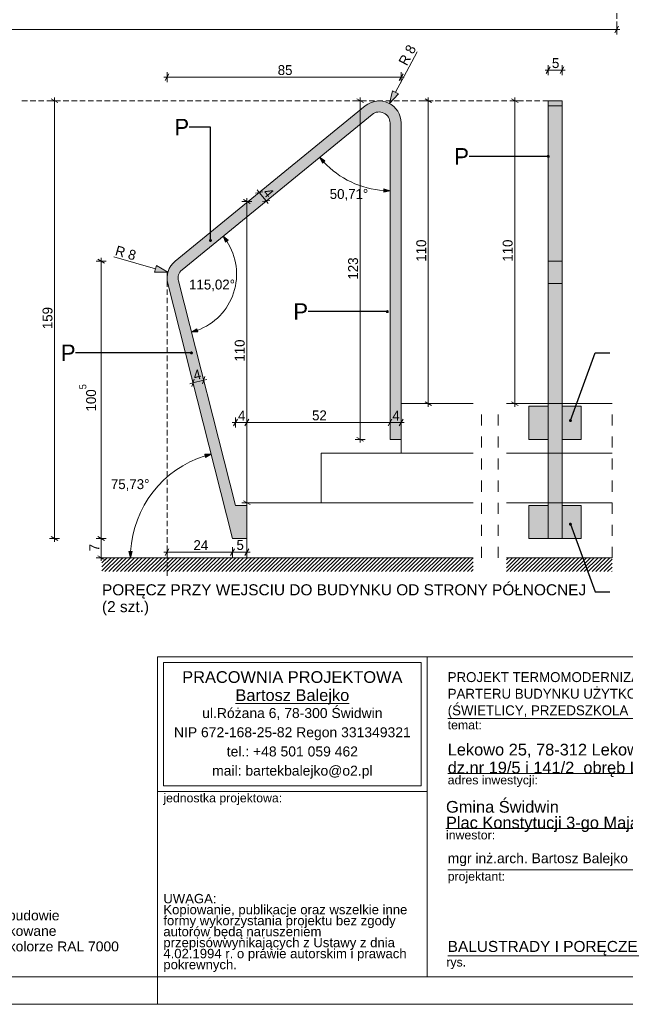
# Model space of a CAD drawing. Extents: x -445637 to -363038, y -16784 to 2261.
# Tile 18 of 29: x -437141 to -434944, y -16784 to -13208. Entities that reach past the tile are written whole.
import ezdxf

# ---------------------------------------------------------------- set-up
doc = ezdxf.new("R2010")
doc.units = 0
doc.header["$MEASUREMENT"] = 0
doc.linetypes.add('Krawędzie ukryte', pattern=[30, 20, -10])
doc.linetypes.add('Przerywana', pattern=[80, 40, -40])
for name, color, linetype, lineweight in [('0_Nr_Pióra__21', 7, 'Continuous', 13), ('0_Nr_Pióra__5', 7, 'Continuous', 13), ('A-Opisy_Nr_Pióra__21', 7, 'Continuous', 13), ('Arch balustrady_Nr_Pióra__5', 7, 'Continuous', 13), ('Arch opisy_Nr_Pióra__1', 7, 'Continuous', 25), ('Arch opisy_Nr_Pióra__21', 7, 'Continuous', 13), ('ARCH TABELA_Nr_Pióra__1', 7, 'Continuous', 25), ('ARCH TABELA_Nr_Pióra__21', 7, 'Continuous', 13), ('ARCH TABELA_Nr_Pióra__7', 7, 'Continuous', 13), ('arch wypelnienia_Nr_Pióra__21', 7, 'Continuous', 13), ('INWENT TEREN_Nr_Pióra__21', 7, 'Continuous', 13), ('INWENT WYMIARY_Nr_Pióra__21', 7, 'Continuous', 13), ('Istniejące schody_Nr_Pióra__21', 7, 'Continuous', 13), ('Istniejące schody_Nr_Pióra__5', 7, 'Continuous', 13)]:
    doc.layers.add(name, color=color, linetype=linetype, lineweight=lineweight)
doc.layers.add('arch wypelnienia_Nr_Pióra__2', color=7, linetype='Continuous', lineweight=13, true_color=0x7f7f7f)
doc.layers.add('INWENT WYMIARY', color=7, linetype='Continuous')
doc.styles.add('GENERATED_STYLE_1', font='txt')
doc.styles.add('GENERATED_STYLE_2', font='txt')
doc.styles.add('GENERATED_STYLE_3', font='txt')
doc.styles.add('GENERATED_STYLE_5', font='arial.ttf')
doc.styles.add('GENERATED_STYLE_6', font='arial.ttf')
doc.styles.add('GENERATED_STYLE_7', font='arial.ttf')
doc.styles.add('GENERATED_STYLE_8', font='arial.ttf')
doc.dimstyles.new('GENERATED_STYLE__1', dxfattribs={"dimtxt": 35.999999, "dimasz": 18.24, "dimexe": 0.18, "dimexo": 0, "dimgap": 0.09, "dimtad": 1, "dimdec": 0, "dimlfac": 0.1, "dimzin": 0, "dimdsep": 46, "dimtxsty": 'GENERATED_STYLE_1', "dimblk": 'ARROWHEAD_2', "dimblk1": 'ARROWHEAD_2', "dimblk2": 'ARROWHEAD_2', "dimcen": 0.09, "dimclrd": 7, "dimclre": 7, "dimclrt": 7, "dimazin": 0, "dimtfac": 1, "dimtdec": 4, "dimtmove": 0, "dimatfit": 3, "dimfxl": 0, "dimtolj": 1, "dimtzin": 0, "dimarcsym": 0})
doc.dimstyles.new('GENERATED_STYLE__3', dxfattribs={"dimtxt": 35.999999, "dimasz": 18.24, "dimexe": 0.18, "dimexo": 0, "dimgap": 0.09, "dimtad": 1, "dimtih": 1, "dimtoh": 1, "dimdec": 0, "dimlfac": 0.1, "dimzin": 0, "dimdsep": 46, "dimtxsty": 'GENERATED_STYLE_1', "dimblk": 'ARROWHEAD_2', "dimblk1": 'ARROWHEAD_2', "dimblk2": 'ARROWHEAD_2', "dimcen": 0.09, "dimclrd": 7, "dimclre": 7, "dimclrt": 7, "dimazin": 0, "dimtfac": 1, "dimtdec": 4, "dimtmove": 0, "dimatfit": 3, "dimfxl": 0, "dimtolj": 1, "dimtzin": 0, "dimarcsym": 0})
doc.dimstyles.new('GENERATED_STYLE__4', dxfattribs={"dimtxt": 35.999999, "dimasz": 45.6, "dimexe": 0.18, "dimexo": 40, "dimgap": 0.09, "dimtad": 1, "dimdec": 0, "dimlfac": 0.1, "dimzin": 0, "dimdsep": 46, "dimtxsty": 'GENERATED_STYLE_1', "dimblk": 'ARROWHEAD_5', "dimblk1": 'ARROWHEAD_5', "dimblk2": 'ARROWHEAD_5', "dimcen": 0.09, "dimclrd": 7, "dimclre": 7, "dimclrt": 7, "dimazin": 0, "dimtfac": 1, "dimtdec": 4, "dimtmove": 0, "dimatfit": 3, "dimfxl": 0, "dimtolj": 1, "dimtzin": 0, "dimarcsym": 0})
doc.dimstyles.new('GENERATED_STYLE__5', dxfattribs={"dimtxt": 35.999999, "dimasz": 22.028986, "dimexe": 0.18, "dimexo": 40, "dimgap": 0.09, "dimtad": 1, "dimtih": 1, "dimtoh": 1, "dimdec": 0, "dimzin": 0, "dimdsep": 46, "dimtxsty": 'GENERATED_STYLE_1', "dimblk": 'ARROWHEAD_5', "dimblk1": 'ARROWHEAD_5', "dimblk2": 'ARROWHEAD_5', "dimcen": 0.09, "dimclrd": 7, "dimclre": 7, "dimclrt": 7, "dimazin": 0, "dimtfac": 1, "dimtdec": 4, "dimtmove": 2, "dimatfit": 3, "dimfxl": 0, "dimtolj": 1, "dimtzin": 0, "dimarcsym": 0})
doc.dimstyles.new('GENERATED_STYLE__6', dxfattribs={"dimtxt": 35.999999, "dimasz": 22.028986, "dimexe": 0.18, "dimexo": 40, "dimgap": 0.09, "dimtad": 1, "dimtih": 1, "dimtoh": 1, "dimdec": 0, "dimzin": 0, "dimdsep": 46, "dimtxsty": 'GENERATED_STYLE_1', "dimblk": 'ARROWHEAD_5', "dimblk1": 'ARROWHEAD_5', "dimblk2": 'ARROWHEAD_5', "dimcen": 0.09, "dimclrd": 7, "dimclre": 7, "dimclrt": 7, "dimazin": 0, "dimtfac": 1, "dimtdec": 4, "dimtmove": 0, "dimatfit": 3, "dimfxl": 0, "dimtolj": 1, "dimtzin": 0, "dimarcsym": 0})
doc.dimstyles.new('GENERATED_STYLE__7', dxfattribs={"dimtxt": 0.18, "dimasz": 21.888, "dimexe": 0.18, "dimexo": 0.0625, "dimgap": 0.09, "dimtad": 0, "dimtih": 1, "dimtoh": 1, "dimdec": 4, "dimzin": 0, "dimdsep": 46, "dimcen": 0.09, "dimadec": 0, "dimazin": 0, "dimtfac": 1, "dimtdec": 4, "dimtmove": 0, "dimatfit": 3, "dimldrblk": 'ARROWHEAD_11', "dimfxl": 0, "dimtolj": 1, "dimtzin": 0, "dimarcsym": 0})
pattern_1 = [(45, (0, 0), (-7.07106781, 7.07106781), [])]

# ---------------------------------------------------------------- blocks, each defined once
blk = doc.blocks.new('*D80')
at = {"layer": 'INWENT WYMIARY_Nr_Pióra__21', "linetype": 'Continuous'}
for p, q in [((-435327, -13502.1), (-435363, -13502.1)), ((-435333, -13509), (-435357, -13495.2)), ((-435345, -13502.1), (-435345, -13490.4)), ((-435345, -14602.1), (-435345, -13502.1)), ((-435327, -14602.1), (-435363, -14602.1)), ((-435357, -14595.2), (-435333, -14609)), ((-435345, -14613.9), (-435345, -14602.1))]:
    blk.add_line(p, q, dxfattribs=at)
at = {"layer": 'INWENT WYMIARY_Nr_Pióra__21', "insert": (-435352.2, -14086.7), "char_height": 36, "attachment_point": 7, "rotation": 90, "style": 'GENERATED_STYLE_1'}
blk.add_mtext('{110}', dxfattribs=at)
blk = doc.blocks.new('ARROWHEAD_2')
at = {"color": 0, "linetype": 'Continuous', "lineweight": 0}
for p, q in [((0, 0), (-1, 0)), ((-0.38, -0.66), (0.38, 0.66))]:
    blk.add_line(p, q, dxfattribs=at)
blk = doc.blocks.new('*D81')
at = {"layer": 'INWENT WYMIARY_Nr_Pióra__21', "linetype": 'Continuous'}
for p, q in [((-435223.3, -13409), (-435223.3, -13373)), ((-435173.3, -13409), (-435173.3, -13373)), ((-435235.1, -13391), (-435223.3, -13391)), ((-435216.4, -13379), (-435230.3, -13403)), ((-435223.3, -13391), (-435173.3, -13391)), ((-435180.3, -13403), (-435166.4, -13379)), ((-435173.3, -13391), (-435161.6, -13391))]:
    blk.add_line(p, q, dxfattribs=at)
at = {"layer": 'INWENT WYMIARY_Nr_Pióra__21', "insert": (-435209.9, -13383.8), "char_height": 36, "attachment_point": 7, "style": 'GENERATED_STYLE_1'}
blk.add_mtext('{5}', dxfattribs=at)
blk = doc.blocks.new('*D82')
at = {"layer": 'INWENT WYMIARY_Nr_Pióra__21', "linetype": 'Continuous'}
for p, q in [((-435640.5, -13502.1), (-435676.5, -13502.1)), ((-435646.5, -13509), (-435670.5, -13495.2)), ((-435658.5, -13502.1), (-435658.5, -13490.4)), ((-435658.5, -14602.1), (-435658.5, -13502.1)), ((-435640.5, -14602.1), (-435676.5, -14602.1)), ((-435670.5, -14595.2), (-435646.5, -14609)), ((-435658.5, -14613.9), (-435658.5, -14602.1))]:
    blk.add_line(p, q, dxfattribs=at)
at = {"layer": 'INWENT WYMIARY_Nr_Pióra__21', "insert": (-435665.7, -14086.7), "char_height": 36, "attachment_point": 7, "rotation": 90, "style": 'GENERATED_STYLE_1'}
blk.add_mtext('{110}', dxfattribs=at)
blk = doc.blocks.new('*D83')
at = {"layer": 'INWENT WYMIARY_Nr_Pióra__21', "linetype": 'Continuous'}
for p, q in [((-435887.9, -13502.1), (-435923.9, -13502.1)), ((-435893.9, -13509), (-435917.9, -13495.2)), ((-435905.9, -13502.1), (-435905.9, -13490.4)), ((-435905.9, -14732.1), (-435905.9, -13502.1)), ((-435887.9, -14732.1), (-435923.9, -14732.1)), ((-435917.9, -14725.2), (-435893.9, -14739)), ((-435905.9, -14743.9), (-435905.9, -14732.1))]:
    blk.add_line(p, q, dxfattribs=at)
at = {"layer": 'INWENT WYMIARY_Nr_Pióra__21', "insert": (-435913.1, -14151.7), "char_height": 36, "attachment_point": 7, "rotation": 90, "style": 'GENERATED_STYLE_1'}
blk.add_mtext('{123}', dxfattribs=at)
blk = doc.blocks.new('*D84')
at = {"layer": 'INWENT WYMIARY_Nr_Pióra__21', "linetype": 'Continuous'}
for p, q in [((-436827.7, -15092.1), (-436863.7, -15092.1)), ((-436857.7, -15085.2), (-436833.7, -15099)), ((-436845.7, -15162.1), (-436845.7, -15092.1)), ((-436827.7, -15162.1), (-436863.7, -15162.1)), ((-436857.7, -15155.2), (-436833.7, -15169)), ((-436845.7, -15173.9), (-436845.7, -15162.1))]:
    blk.add_line(p, q, dxfattribs=at)
at = {"layer": 'INWENT WYMIARY_Nr_Pióra__21', "char_height": 36, "attachment_point": 7, "rotation": 90}
for s, insert, style in [('{100\\A1{\\H0.7x;\\S5^  ;}}', (-436863.9, -14630.7), 'GENERATED_STYLE_2'), ('{7}', (-436852.9, -15138.6), 'GENERATED_STYLE_1')]:
    blk.add_mtext(s, dxfattribs=dict(at, insert=insert, style=style))
blk = doc.blocks.new('*D85')
at = {"layer": 'INWENT WYMIARY_Nr_Pióra__21', "linetype": 'Continuous'}
for p, q in [((-436827.7, -14084.9), (-436863.7, -14084.9)), ((-436833.7, -14091.8), (-436857.7, -14077.9)), ((-436845.7, -14084.9), (-436845.7, -14073.1)), ((-436845.7, -15092.1), (-436845.7, -14084.9)), ((-436827.7, -15092.1), (-436863.7, -15092.1)), ((-436857.7, -15085.2), (-436833.7, -15099))]:
    blk.add_line(p, q, dxfattribs=at)
at = {"layer": 'INWENT WYMIARY_Nr_Pióra__21', "char_height": 36, "attachment_point": 7, "rotation": 90}
for s, insert, style in [('{100\\A1{\\H0.7x;\\S5^  ;}}', (-436863.9, -14630.7), 'GENERATED_STYLE_2'), ('{7}', (-436852.9, -15138.6), 'GENERATED_STYLE_1')]:
    blk.add_mtext(s, dxfattribs=dict(at, insert=insert, style=style))
blk = doc.blocks.new('*D86')
at = {"layer": 'INWENT WYMIARY_Nr_Pióra__21', "linetype": 'Continuous'}
for p, q in [((-436606.7, -15159.5), (-436606.7, -15123.5)), ((-436368.9, -15159.5), (-436368.9, -15123.5)), ((-436618.4, -15141.5), (-436606.7, -15141.5)), ((-436599.8, -15129.5), (-436613.6, -15153.5)), ((-436606.7, -15141.5), (-436368.9, -15141.5)), ((-436362, -15129.5), (-436375.9, -15153.5))]:
    blk.add_line(p, q, dxfattribs=at)
at = {"layer": 'INWENT WYMIARY_Nr_Pióra__21', "char_height": 36, "attachment_point": 7, "style": 'GENERATED_STYLE_1'}
for s, insert in [('{24}', (-436510.8, -15134.3)), ('{5}', (-436354.7, -15134.3))]:
    blk.add_mtext(s, dxfattribs=dict(at, insert=insert))
blk = doc.blocks.new('*D87')
at = {"layer": 'INWENT WYMIARY_Nr_Pióra__21', "linetype": 'Continuous'}
for p, q in [((-436368.9, -15159.5), (-436368.9, -15123.5)), ((-436317.3, -15159.5), (-436317.3, -15123.5)), ((-436362, -15129.5), (-436375.9, -15153.5)), ((-436368.9, -15141.5), (-436317.3, -15141.5)), ((-436324.3, -15153.5), (-436310.4, -15129.5)), ((-436317.3, -15141.5), (-436305.6, -15141.5))]:
    blk.add_line(p, q, dxfattribs=at)
at = {"layer": 'INWENT WYMIARY_Nr_Pióra__21', "char_height": 36, "attachment_point": 7, "style": 'GENERATED_STYLE_1'}
for s, insert in [('{24}', (-436510.8, -15134.3)), ('{5}', (-436354.7, -15134.3))]:
    blk.add_mtext(s, dxfattribs=dict(at, insert=insert))
blk = doc.blocks.new('*D88')
at = {"layer": 'INWENT WYMIARY_Nr_Pióra__21', "linetype": 'Continuous'}
for p, q in [((-436351.2, -14658.8), (-436365.1, -14682.8)), ((-436358.2, -14688.8), (-436358.2, -14652.8)), ((-436310.4, -14658.8), (-436324.3, -14682.8)), ((-436317.3, -14688.8), (-436317.3, -14652.8)), ((-436369.9, -14670.8), (-436358.2, -14670.8)), ((-436358.2, -14670.8), (-436317.3, -14670.8))]:
    blk.add_line(p, q, dxfattribs=at)
at = {"layer": 'INWENT WYMIARY_Nr_Pióra__21', "char_height": 36, "attachment_point": 7, "style": 'GENERATED_STYLE_1'}
for s, insert in [('{4}', (-436349.3, -14663.6)), ('{52}', (-436080.4, -14663.6)), ('{4}', (-435788.9, -14663.6))]:
    blk.add_mtext(s, dxfattribs=dict(at, insert=insert))
blk = doc.blocks.new('*D89')
at = {"layer": 'INWENT WYMIARY_Nr_Pióra__21', "linetype": 'Continuous'}
for p, q in [((-436310.4, -14658.8), (-436324.3, -14682.8)), ((-436317.3, -14688.8), (-436317.3, -14652.8)), ((-435790.4, -14658.8), (-435804.3, -14682.8)), ((-435797.3, -14688.8), (-435797.3, -14652.8)), ((-436317.3, -14670.8), (-435797.3, -14670.8))]:
    blk.add_line(p, q, dxfattribs=at)
at = {"layer": 'INWENT WYMIARY_Nr_Pióra__21', "char_height": 36, "attachment_point": 7, "style": 'GENERATED_STYLE_1'}
for s, insert in [('{4}', (-436349.3, -14663.6)), ('{52}', (-436080.4, -14663.6)), ('{4}', (-435788.9, -14663.6))]:
    blk.add_mtext(s, dxfattribs=dict(at, insert=insert))
blk = doc.blocks.new('*D90')
at = {"layer": 'INWENT WYMIARY_Nr_Pióra__21', "linetype": 'Continuous'}
for p, q in [((-435790.4, -14658.8), (-435804.3, -14682.8)), ((-435797.3, -14688.8), (-435797.3, -14652.8)), ((-435764.3, -14682.8), (-435750.4, -14658.8)), ((-435757.3, -14688.8), (-435757.3, -14652.8)), ((-435797.3, -14670.8), (-435757.3, -14670.8)), ((-435757.3, -14670.8), (-435745.6, -14670.8))]:
    blk.add_line(p, q, dxfattribs=at)
at = {"layer": 'INWENT WYMIARY_Nr_Pióra__21', "char_height": 36, "attachment_point": 7, "style": 'GENERATED_STYLE_1'}
for s, insert in [('{4}', (-436349.3, -14663.6)), ('{52}', (-436080.4, -14663.6)), ('{4}', (-435788.9, -14663.6))]:
    blk.add_mtext(s, dxfattribs=dict(at, insert=insert))
blk = doc.blocks.new('*D91')
at = {"layer": 'INWENT WYMIARY_Nr_Pióra__21', "linetype": 'Continuous'}
for p, q in [((-436517, -14509.7), (-436508.2, -14544.6)), ((-436508.8, -14513.8), (-436516.3, -14540.4)), ((-436473.8, -14517.3), (-436512.6, -14527.1)), ((-436478.3, -14499.8), (-436469.4, -14534.7)), ((-436477.6, -14530.6), (-436470.1, -14503.9)), ((-436462.5, -14514.4), (-436473.8, -14517.3)), ((-436512.6, -14527.1), (-436524, -14530))]:
    blk.add_line(p, q, dxfattribs=at)
at = {"layer": 'INWENT WYMIARY_Nr_Pióra__21', "insert": (-436506.1, -14518), "char_height": 36, "attachment_point": 7, "rotation": 14.266, "style": 'GENERATED_STYLE_1'}
blk.add_mtext('{4}', dxfattribs=at)
blk = doc.blocks.new('*D92')
at = {"layer": 'INWENT WYMIARY_Nr_Pióra__21', "linetype": 'Continuous'}
for p, q in [((-436286.1, -13846.6), (-436258.3, -13823.8)), ((-436258.5, -13832.9), (-436285.9, -13837.4)), ((-436279.6, -13826.1), (-436272.2, -13835.2)), ((-436272.2, -13835.2), (-436246.9, -13866.1)), ((-436260.8, -13877.5), (-436232.9, -13854.7)), ((-436260.5, -13868.4), (-436233.2, -13863.9)), ((-436246.9, -13866.1), (-436239.4, -13875.2))]:
    blk.add_line(p, q, dxfattribs=at)
at = {"layer": 'INWENT WYMIARY_Nr_Pióra__21', "insert": (-436261.2, -13837.2), "char_height": 36, "attachment_point": 7, "rotation": 309.2872, "style": 'GENERATED_STYLE_1'}
blk.add_mtext('{4}', dxfattribs=at)
blk = doc.blocks.new('*D93')
at = {"layer": 'INWENT WYMIARY_Nr_Pióra__21', "linetype": 'Continuous'}
for p, q in [((-436599.8, -13404.4), (-436613.6, -13428.4)), ((-436606.7, -13434.4), (-436606.7, -13398.4)), ((-435764.3, -13428.4), (-435750.4, -13404.4)), ((-435757.3, -13434.4), (-435757.3, -13398.4)), ((-436618.4, -13416.4), (-436606.7, -13416.4)), ((-436606.7, -13416.4), (-435757.3, -13416.4)), ((-435757.3, -13416.4), (-435745.6, -13416.4))]:
    blk.add_line(p, q, dxfattribs=at)
at = {"layer": 'INWENT WYMIARY_Nr_Pióra__21', "insert": (-436205.1, -13409.2), "char_height": 36, "attachment_point": 7, "style": 'GENERATED_STYLE_1'}
blk.add_mtext('{85}', dxfattribs=at)
blk = doc.blocks.new('*D94')
at = {"layer": 'INWENT WYMIARY_Nr_Pióra__21', "linetype": 'Continuous'}
for p, q in [((-436996.9, -13502.1), (-437032.9, -13502.1)), ((-437002.9, -13509), (-437026.9, -13495.2)), ((-437014.9, -13502.1), (-437014.9, -13490.4)), ((-437014.9, -15092.1), (-437014.9, -13502.1)), ((-436996.9, -15092.1), (-437032.9, -15092.1)), ((-437026.9, -15085.2), (-437002.9, -15099)), ((-437014.9, -15103.9), (-437014.9, -15092.1))]:
    blk.add_line(p, q, dxfattribs=at)
at = {"layer": 'INWENT WYMIARY_Nr_Pióra__21', "insert": (-437022.1, -14331.7), "char_height": 36, "attachment_point": 7, "rotation": 90, "style": 'GENERATED_STYLE_1'}
blk.add_mtext('{159}', dxfattribs=at)
blk = doc.blocks.new('*D95')
at = {"layer": 'INWENT WYMIARY_Nr_Pióra__21', "linetype": 'Continuous'}
for p, q in [((-440148, -13231.7), (-440161.9, -13255.7)), ((-440154.9, -13261.7), (-440154.9, -13225.7)), ((-434981.9, -13255.7), (-434968, -13231.7)), ((-434974.9, -13261.7), (-434974.9, -13225.7)), ((-440166.7, -13243.7), (-440154.9, -13243.7)), ((-440154.9, -13243.7), (-434974.9, -13243.7)), ((-434974.9, -13243.7), (-434963.2, -13243.7))]:
    blk.add_line(p, q, dxfattribs=at)
at = {"layer": 'INWENT WYMIARY_Nr_Pióra__21', "insert": (-437599.5, -13236.5), "char_height": 36, "attachment_point": 7, "style": 'GENERATED_STYLE_1'}
blk.add_mtext('{518}', dxfattribs=at)
blk = doc.blocks.new('*D117')
at = {"layer": 'INWENT WYMIARY_Nr_Pióra__21', "linetype": 'Continuous'}
for p, q in [((-436299.3, -13868.1), (-436335.3, -13868.1)), ((-436305.3, -13875), (-436329.3, -13861.2)), ((-436317.3, -13868.1), (-436317.3, -13856.4)), ((-436317.3, -14962.1), (-436317.3, -13868.1)), ((-436299.3, -14962.1), (-436335.3, -14962.1)), ((-436329.3, -14955.2), (-436305.3, -14969)), ((-436317.3, -14973.9), (-436317.3, -14962.1))]:
    blk.add_line(p, q, dxfattribs=at)
at = {"layer": 'INWENT WYMIARY_Nr_Pióra__21', "insert": (-436324.5, -14449.7), "char_height": 36, "attachment_point": 7, "rotation": 90, "style": 'GENERATED_STYLE_1'}
blk.add_mtext('{110}', dxfattribs=at)
blk = doc.blocks.new('*D195')
at = {"layer": '0_Nr_Pióra__21', "linetype": 'Continuous'}
blk.add_hatch(color=256, dxfattribs=at).paths.add_polyline_path([(-436603.7, -14125), (-436651.7, -14124.3), (-436644.9, -14100.4)], flags=0)
for p, q in [((-436720.2, -14092), (-436799.7, -14069.4)), ((-436648.3, -14112.3), (-436720.2, -14092)), ((-436651.7, -14124.3), (-436644.9, -14100.4)), ((-436603.7, -14125), (-436651.7, -14124.3)), ((-436603.7, -14125), (-436644.9, -14100.4))]:
    blk.add_line(p, q, dxfattribs=at)
at = {"layer": '0_Nr_Pióra__21', "insert": (-436797.8, -14062.5), "char_height": 36, "attachment_point": 7, "rotation": 344.1775, "style": 'GENERATED_STYLE_1'}
blk.add_mtext('{R 8}', dxfattribs=at)
blk = doc.blocks.new('ARROWHEAD_5')
at = {"color": 0, "linetype": 'Continuous', "lineweight": 0}
blk.add_line((0, 0), (-1, 0), dxfattribs=at)
blk.add_solid([(-1, 0.2679), (0, 0), (-1, -0.2679), (-1, 0.2679)], dxfattribs=at)
blk = doc.blocks.new('*D196')
at = {"layer": '0_Nr_Pióra__21', "linetype": 'Continuous'}
blk.add_hatch(color=256, dxfattribs=at).paths.add_polyline_path([(-435799.6, -13512.2), (-435788.8, -13465.5), (-435766.9, -13477.2)], flags=0)
for p, q in [((-435738.2, -13397.2), (-435699.2, -13324.2)), ((-435777.8, -13471.3), (-435738.2, -13397.2)), ((-435799.6, -13512.2), (-435788.8, -13465.5)), ((-435799.6, -13512.2), (-435766.9, -13477.2)), ((-435788.8, -13465.5), (-435766.9, -13477.2))]:
    blk.add_line(p, q, dxfattribs=at)
at = {"layer": '0_Nr_Pióra__21', "insert": (-435736.1, -13377.9), "char_height": 36, "attachment_point": 7, "rotation": 61.8899, "style": 'GENERATED_STYLE_1'}
blk.add_mtext('{R 8}', dxfattribs=at)
blk = doc.blocks.new('*D199')
at = {"layer": '0_Nr_Pióra__5', "linetype": 'Continuous'}
for points in [[(-436446.9, -14785.5), (-436466.8, -14797.4), (-436470.1, -14785.9)], [(-436739.7, -15162.1), (-436745.1, -15139.6), (-436733.1, -15139.9)]]:
    blk.add_hatch(color=256, dxfattribs=at).paths.add_polyline_path(points, flags=0)
for p, q in [((-436446.9, -14785.5), (-436470.1, -14785.9)), ((-436466.8, -14797.4), (-436470.1, -14785.9)), ((-436446.9, -14785.5), (-436466.8, -14797.4)), ((-436739.7, -15162.1), (-436745.1, -15139.6)), ((-436745.1, -15139.6), (-436733.1, -15139.9)), ((-436739.7, -15162.1), (-436733.1, -15139.9))]:
    blk.add_line(p, q, dxfattribs=at)
blk.add_arc((-436351.1, -15162.1), 388.6, 107.5678, 176.6981, dxfattribs=at)
at = {"layer": '0_Nr_Pióra__21', "insert": (-436810.4, -14919.5), "char_height": 36, "attachment_point": 7, "style": 'GENERATED_STYLE_1'}
blk.add_mtext('{75,73°}', dxfattribs=at)
blk = doc.blocks.new('*D201')
at = {"layer": '0_Nr_Pióra__5', "linetype": 'Continuous'}
for points in [[(-436053.1, -13707.6), (-436033.9, -13720.5), (-436042.9, -13728.4)], [(-435797.3, -13828.9), (-435819.9, -13834.1), (-435819.5, -13822.1)]]:
    blk.add_hatch(color=256, dxfattribs=at).paths.add_polyline_path(points, flags=0)
for p, q in [((-436053.1, -13707.6), (-436033.9, -13720.5)), ((-436053.1, -13707.6), (-436042.9, -13728.4)), ((-436033.9, -13720.5), (-436042.9, -13728.4)), ((-435819.9, -13834.1), (-435819.5, -13822.1)), ((-435797.3, -13828.9), (-435819.9, -13834.1)), ((-435797.3, -13828.9), (-435819.5, -13822.1))]:
    blk.add_line(p, q, dxfattribs=at)
blk.add_arc((-435797.3, -13498.4), 330.5, 223.1699, 266.1173, dxfattribs=at)
at = {"layer": '0_Nr_Pióra__21', "insert": (-436016.3, -13865.6), "char_height": 36, "attachment_point": 7, "style": 'GENERATED_STYLE_1'}
blk.add_mtext('{50,71°}', dxfattribs=at)
blk = doc.blocks.new('*D202')
at = {"layer": '0_Nr_Pióra__5', "linetype": 'Continuous'}
for points in [[(-436403.4, -13994.2), (-436385.3, -14008.7), (-436395, -14015.8)], [(-436518.2, -14342.8), (-436498.6, -14330.4), (-436495, -14341.9)]]:
    blk.add_hatch(color=256, dxfattribs=at).paths.add_polyline_path(points, flags=0)
for p, q in [((-436403.4, -13994.2), (-436385.3, -14008.7)), ((-436403.4, -13994.2), (-436395, -14015.8)), ((-436385.3, -14008.7), (-436395, -14015.8)), ((-436518.2, -14342.8), (-436498.6, -14330.4)), ((-436498.6, -14330.4), (-436495, -14341.9)), ((-436518.2, -14342.8), (-436495, -14341.9))]:
    blk.add_line(p, q, dxfattribs=at)
blk.add_arc((-436571.8, -14132), 217.5, 290.1661, 33.387, dxfattribs=at)
at = {"layer": '0_Nr_Pióra__21', "insert": (-436526.7, -14194.4), "char_height": 36, "attachment_point": 7, "style": 'GENERATED_STYLE_1'}
blk.add_mtext('{115,02°}', dxfattribs=at)
blk = doc.blocks.new('ARROWHEAD_11')
at = {"color": 0, "linetype": 'Continuous', "lineweight": 0}
blk.add_line((0, 0), (-1, 0), dxfattribs=at)
at = {"color": 0, "linetype": 'Continuous', "lineweight": 0, "const_width": 0.25, "flags": 128}
blk.add_lwpolyline([(-0.125, 0, 1), (0.125, 0, 1)], format="xyb", close=True, dxfattribs=at)

msp = doc.modelspace()

# ---------------------------------------------------------------- hatches: boundary and pattern name
at = {"layer": 'arch wypelnienia_Nr_Pióra__2', "linetype": 'Continuous'}
for points in [[(-435797.3, -13582.8), (-435797.3, -14732.1), (-435757.3, -14732.1), (-435757.3, -13582.8, 0.632706), (-435888, -13520.9), (-436577.4, -14084.9, 0.291373), (-436604.3, -14166.5), (-436368.9, -15092.1), (-436317.3, -15092.1), (-436317.3, -14972.1), (-436358.2, -14972.1), (-436565.5, -14156.7, -0.291373), (-436552.1, -14115.8), (-435862.7, -13551.8, -0.632706)], [(-435223.3, -14612.1), (-435293.3, -14612.1), (-435293.3, -14732.1), (-435223.3, -14732.1), (-435223.3, -14972.1), (-435293.3, -14972.1), (-435293.3, -15092.1), (-435223.3, -15092.1), (-435173.3, -15092.1), (-435103.3, -15092.1), (-435103.3, -14972.1), (-435173.3, -14972.1), (-435173.3, -14732.1), (-435103.3, -14732.1), (-435103.3, -14612.1), (-435173.3, -14612.1), (-435173.3, -13502.1), (-435223.3, -13502.1)]]:
    msp.add_hatch(color=256, dxfattribs=at).paths.add_polyline_path(points, flags=0)
at = {"layer": 'arch wypelnienia_Nr_Pióra__21', "linetype": 'Continuous'}
h = msp.add_hatch(dxfattribs=at)
h.set_pattern_fill('Cegła_zwykła', color=256, style=0, pattern_type=2)
h.set_pattern_definition(pattern_1)
h.paths.add_polyline_path([(-436842.8, -15162.1), (-435495.4, -15162.1), (-435495.4, -15212.6), (-436842.8, -15212.6)], flags=0)
h = msp.add_hatch(dxfattribs=at)
h.set_pattern_fill('Cegła_zwykła', color=256, style=0, pattern_type=2)
h.set_pattern_definition(pattern_1)
h.paths.add_polyline_path([(-435375.4, -15212.6), (-434991.3, -15212.6), (-434991.3, -15162.1), (-435375.4, -15162.1)], flags=0)

# ---------------------------------------------------------------- linework, layer by layer
at = {"layer": 'A-Opisy_Nr_Pióra__21', "linetype": 'Przerywana'}
for p, q in [((-435465.4, -15162.1), (-435465.4, -14602.1)), ((-435405.4, -15162.1), (-435405.4, -14602.1)), ((-434991.3, -15162.1), (-434991.3, -14602.1))]:
    msp.add_line(p, q, dxfattribs=at)
at = {"layer": 'Arch balustrady_Nr_Pióra__5', "linetype": 'Continuous'}
for p, q in [((-435223.3, -15092.1), (-435223.3, -13502.1)), ((-435173.3, -13502.1), (-435223.3, -13502.1)), ((-435173.3, -15092.1), (-435173.3, -13502.1)), ((-436577.4, -14084.9), (-435888, -13520.9)), ((-436552.1, -14115.8), (-435862.7, -13551.8)), ((-435173.3, -13520.9), (-435223.3, -13520.9)), ((-435797.3, -14732.1), (-435797.3, -13582.8)), ((-435757.3, -14732.1), (-435757.3, -13582.8)), ((-435173.3, -14084.9), (-435223.3, -14084.9)), ((-436358.2, -14972.1), (-436565.5, -14156.7)), ((-436368.9, -15092.1), (-436604.3, -14166.5)), ((-435173.3, -14166.5), (-435223.3, -14166.5)), ((-435223.3, -14612.1), (-435293.3, -14612.1)), ((-435293.3, -14612.1), (-435293.3, -14732.1)), ((-435173.3, -14612.1), (-435103.3, -14612.1)), ((-435103.3, -14612.1), (-435103.3, -14732.1)), ((-435797.3, -14732.1), (-435757.3, -14732.1)), ((-435293.3, -14732.1), (-435223.3, -14732.1)), ((-435173.3, -14732.1), (-435103.3, -14732.1)), ((-436317.3, -14972.1), (-436358.2, -14972.1)), ((-436317.3, -15092.1), (-436317.3, -14972.1)), ((-435223.3, -14972.1), (-435293.3, -14972.1)), ((-435293.3, -14972.1), (-435293.3, -15092.1)), ((-435173.3, -14972.1), (-435103.3, -14972.1)), ((-435103.3, -14972.1), (-435103.3, -15092.1)), ((-436368.9, -15092.1), (-436317.3, -15092.1)), ((-435293.3, -15092.1), (-435103.3, -15092.1))]:
    msp.add_line(p, q, dxfattribs=at)
for centre, radius, start, end in [((-435837.3, -13582.8), 80, 0, 129.2872), ((-435837.3, -13582.8), 40, 0, 129.2872), ((-436526.7, -14146.8), 80, 129.2872, 194.266), ((-436526.7, -14146.8), 40, 129.2872, 194.266)]:
    msp.add_arc(centre, radius, start, end, dxfattribs=at)
at = {"layer": 'ARCH TABELA_Nr_Pióra__21', "linetype": 'Continuous'}
for p, q in [((-436641.3, -15522), (-435662.6, -15522)), ((-436641.3, -16011.3), (-436641.3, -15522)), ((-436641.3, -16684.2), (-436641.3, -15522)), ((-436641.3, -15522), (-433141.3, -15522)), ((-435662.6, -16011.3), (-435662.6, -15522)), ((-435662.6, -15522), (-435662.6, -16684.2)), ((-436620.1, -15990.1), (-436620.1, -15543.2)), ((-436620.1, -15543.2), (-435683.9, -15543.2)), ((-435683.9, -15990.1), (-435683.9, -15543.2)), ((-435662.6, -16684.2), (-435662.6, -15602)), ((-435588.2, -15746.1), (-434048.2, -15746.1)), ((-435588.2, -15946.1), (-434048.2, -15946.1)), ((-436641.3, -16011.3), (-435662.6, -16011.3)), ((-436620.1, -15990.1), (-435683.9, -15990.1)), ((-435594.4, -16146), (-434054.5, -16146)), ((-435588.2, -16296), (-434048.2, -16296)), ((-435588.2, -16607.7), (-434048.2, -16607.7)), ((-433141.3, -16684.2), (-440801.3, -16684.2)), ((-436641.3, -16684.2), (-435662.6, -16684.2)), ((-436641.3, -16784.2), (-436641.3, -16684.2)), ((-436641.3, -16784.2), (-436641.3, -16684.2)), ((-436641.3, -16784.2), (-436641.3, -16684.2)), ((-433141.3, -16684.2), (-435662.6, -16684.2)), ((-433041.3, -16784.2), (-441401.3, -16784.2))]:
    msp.add_line(p, q, dxfattribs=at)
at = {"layer": 'INWENT TEREN_Nr_Pióra__21', "linetype": 'Continuous'}
for p, q in [((-435495.4, -15162.1), (-436842.8, -15162.1)), ((-434991.3, -15162.1), (-435375.4, -15162.1))]:
    msp.add_line(p, q, dxfattribs=at)
at = {"layer": 'Istniejące schody_Nr_Pióra__21', "linetype": 'Continuous'}
for p, q in [((-435757.3, -14602.1), (-435757.3, -14782.1)), ((-435495.4, -14602.1), (-435757.3, -14602.1)), ((-436047.3, -14782.1), (-436047.3, -14962.1)), ((-435495.4, -14782.1), (-436047.3, -14782.1)), ((-436317.3, -14962.1), (-436317.3, -15162.1)), ((-435495.4, -14962.1), (-436317.3, -14962.1))]:
    msp.add_line(p, q, dxfattribs=at)
at = {"layer": 'Istniejące schody_Nr_Pióra__5', "linetype": 'Krawędzie ukryte'}
for p, q in [((-434974.9, -11054.5), (-434974.9, -13243.7)), ((-435223.3, -13502.1), (-437137.8, -13502.1)), ((-436606.7, -15227.7), (-436606.7, -14125))]:
    msp.add_line(p, q, dxfattribs=at)
at = {"layer": 'Istniejące schody_Nr_Pióra__5', "linetype": 'Continuous'}
for p, q in [((-435375.4, -14602.1), (-434991.3, -14602.1)), ((-435375.4, -14782.1), (-434991.3, -14782.1)), ((-435375.4, -14962.1), (-434991.3, -14962.1))]:
    msp.add_line(p, q, dxfattribs=at)

# ---------------------------------------------------------------- texts
at = {"layer": 'Arch opisy_Nr_Pióra__1', "linetype": 'Continuous', "insert": (-437986.2, -16659.1), "char_height": 36, "width": 1344.884, "attachment_point": 7, "line_spacing_factor": 0.938073, "style": 'GENERATED_STYLE_8'}
msp.add_mtext('{UWAGA:\\P1. Wszystkie wymiary sprawdzić na budowie\\P2. Wszystkie elementy stalowe ocynkowane\\P    ogniowo malowane proszkowo w kolorze RAL 7000\\P3. Kształtowniki zimnogięte}', dxfattribs=at)
at = {"layer": 'Arch opisy_Nr_Pióra__21', "linetype": 'Continuous', "char_height": 60, "width": 46.306, "attachment_point": 6, "style": 'GENERATED_STYLE_3'}
for insert in [(-436526.6, -13597.8), (-435511, -13704.1), (-436095, -14267.7), (-436938.7, -14417.7)]:
    msp.add_mtext('{P}', dxfattribs=dict(at, insert=insert))
at = {"layer": 'ARCH TABELA_Nr_Pióra__1', "linetype": 'Continuous', "attachment_point": 7}
for s, insert, char_height, line_spacing_factor, style in [('{\\pt4508.63;PROJEKT TERMOMODERNIZACJI WRAZ Z PRZEBUDOWĄ POMIESZCZEŃ \\P\\pt4508.63;PARTERU BUDYNKU UŻYTKOWO-MIESZKALNEGO\\P\\pt4508.63;(ŚWIETLICY, PRZEDSZKOLA PRZYCHODNI WRAZ Z LOKALEM MIESZKALNYM)}', (-435588.2, -15745.2), 36, 1.005757, 'GENERATED_STYLE_3'), ('{Lekowo 25, 78-312 Lekowo, gm. Świdwin\\Pdz.nr 19/5 i 141/2  obręb Lekowo}', (-435588.2, -15958.4), 42.553, 0.918867, 'GENERATED_STYLE_5'), ('{Gmina Świdwin\\PPlac Konstytucji 3-go Maja 1, 78-300 Świdwin}', (-435594.4, -16158.3), 42.553, 0.807442, 'GENERATED_STYLE_5')]:
    msp.add_mtext(s, dxfattribs=dict(at, insert=insert, char_height=char_height, line_spacing_factor=line_spacing_factor, style=style))
at = {"layer": 'ARCH TABELA_Nr_Pióra__7', "linetype": 'Continuous'}
for s, insert, char_height, attachment_point, line_spacing_factor, style in [('{PORĘCZ PRZY WEJSCIU DO BUDYNKU OD STRONY PÓŁNOCNEJ\\P(2 szt.)}', (-436842.8, -15258.5), 40, 1, 0.918437, 'GENERATED_STYLE_6'), ('{PRACOWNIA PROJEKTOWA\\P\\LBartosz Balejko}', (-436152, -15574.2), 42.553, 2, 0.926719, 'GENERATED_STYLE_7')]:
    msp.add_mtext(s, dxfattribs=dict(at, insert=insert, char_height=char_height, attachment_point=attachment_point, line_spacing_factor=line_spacing_factor, style=style))
at = {"layer": 'ARCH TABELA_Nr_Pióra__7', "linetype": 'Continuous', "style": 'GENERATED_STYLE_5'}
for s, insert, char_height, width, attachment_point, line_spacing_factor in [('{ul.Różana 6, 78-300 Świdwin\\PNIP 672-168-25-82 Regon 331349321\\Ptel.: +48 501 059 462\\Pmail: bartekbalejko@o2.pl}', (-436152, -15708.2), 36.17, 936.17, 2, 1.156383), ('{UWAGA:\\PKopiowanie, publikacje oraz wszelkie inne formy wykorzystania projektu bez zgody autorów będą naruszeniem przepisówwynikających z Ustawy z dnia 4.02.1994 r. o prawie autorskim i prawach pokrewnych.}', (-436620.1, -16383.2), 34.0426, 896.682, 1, 0.703415)]:
    msp.add_mtext(s, dxfattribs=dict(at, insert=insert, char_height=char_height, width=width, attachment_point=attachment_point, line_spacing_factor=line_spacing_factor))
at = {"layer": 'ARCH TABELA_Nr_Pióra__7', "linetype": 'Continuous', "attachment_point": 1}
for s, insert, char_height, style in [('{temat:}', (-435588.2, -15753.4), 31.92, 'GENERATED_STYLE_5'), ('{adres inwestycji:}', (-435588.2, -15953.4), 31.916, 'GENERATED_STYLE_5'), ('{jednostka projektowa:}', (-436620.1, -16018.6), 31.916, 'GENERATED_STYLE_5'), ('{inwestor:}', (-435594.4, -16153.3), 31.916, 'GENERATED_STYLE_5'), ('{mgr inż.arch. Bartosz Balejko  upr. nr 16/ZPOIA/OKK/2010}', (-435588.2, -16235.6), 36, 'GENERATED_STYLE_5'), ('{projektant:}', (-435588.2, -16303.3), 31.916, 'GENERATED_STYLE_5'), ('{BALUSTRADY I PORĘCZE}', (-435588.2, -16554), 40, 'GENERATED_STYLE_6'), ('{rys.}', (-435593.2, -16615), 31.92, 'GENERATED_STYLE_5')]:
    msp.add_mtext(s, dxfattribs=dict(at, insert=insert, char_height=char_height, style=style))

# ---------------------------------------------------------------- dimensions: what is measured, and where the dimension line sits
at = {"linetype": 'Continuous'}
for center, mpoint, picture, middle in [((-435837.3, -13582.8), (-435799.6, -13512.2), '*D196', (-435733.9, -13335.6)), ((-436526.7, -14146.8), (-436603.7, -14125), '*D195', (-436756, -14055.6))]:
    dim = msp.add_radius_dim(center=center, mpoint=mpoint, dimstyle='GENERATED_STYLE__4', dxfattribs=at)
    dim.commit()
    dim.dimension.update_dxf_attribs({"geometry": picture, "text_midpoint": middle})
for base, center, p1, p2, dimstyle, picture, middle in [((-435938.8744, -13797.0321), (-435797.3399, -13498.3749), (-435797.3399, -14732.115), (-436552.0745, -14115.8362), 'GENERATED_STYLE__6', '*D201', (-435944.8719, -13847.5639)), ((-436365.1561, -14199.9968), (-436571.7896, -14131.9655), (-436358.1698, -14972.115), (-435862.6682, -13551.8211), 'GENERATED_STYLE__5', '*D202', (-436443.4729, -14176.4425)), ((-436657.9, -14923.6), (-436351.1, -15162.1), (-436604.3, -14166.5), (-437206.9, -15162.1), 'GENERATED_STYLE__6', '*D199', (-436738.9, -14901.5))]:
    dim = msp.add_angular_dim_3p(base=base, center=center, p1=p1, p2=p2, dimstyle=dimstyle, dxfattribs=at)
    dim.commit()
    dim.dimension.update_dxf_attribs({"geometry": picture, "text_midpoint": middle, "dimtype": 165})
at = {"layer": 'INWENT WYMIARY', "linetype": 'Continuous'}
for base, p1, p2, picture, middle in [((-440154.9, -13243.7), (-440154.9, -12312.8), (-434974.9, -11501.7), '*D95', (-437558.5, -13218.5)), ((-435223.3, -13391), (-435223.3, -13502.1), (-435173.3, -13502.1), '*D81', (-435196.2, -13365.8)), ((-436606.7, -13416.4), (-436606.7, -14372.5), (-435757.3, -13699.8), '*D93', (-436177.7, -13391.2)), ((-436606.7, -15141.5), (-436606.7, -14001.5), (-436368.9, -14950.1), '*D86', (-436483.5, -15116.3)), ((-436358.2, -14670.8), (-435797.3, -14532.7), (-435757.3, -14529.9), '*D90', (-435775.2, -14645.6)), ((-436358.2, -14670.8), (-436317.3, -14972.1), (-435797.3, -14532.7), '*D89', (-436053.1, -14645.6)), ((-436358.2, -14670.8), (-436358.2, -14972.1), (-436317.3, -14972.1), '*D88', (-436335.6, -14645.6)), ((-436606.7, -15141.5), (-436368.9, -14950.1), (-436317.3, -14950.1), '*D87', (-436341, -15116.3))]:
    dim = msp.add_linear_dim(base=base, p1=p1, p2=p2, dimstyle='GENERATED_STYLE__3', dxfattribs=at)
    dim.commit()
    dim.dimension.update_dxf_attribs({"geometry": picture, "text_midpoint": middle})
for base, p1, p2, angle, picture, middle in [((-437014.9, -15092.1), (-436368.9, -15092.1), (-435487, -13502.1), 90, '*D94', (-437040.1, -14290.7)), ((-435905.9, -14732.1), (-435797.3, -14732.1), (-435223.3, -13502.1), 90, '*D83', (-435931.1, -14110.7)), ((-435658.5, -14602.1), (-435665.1, -14602.1), (-435223.3, -13502.1), 90, '*D82', (-435683.7, -14047.5)), ((-435345, -14602.1), (-434991.3, -14602.1), (-435173.3, -13502.1), 90, '*D80', (-435370.2, -14047.5)), ((-436272.2, -13835.2), (-436312.4, -13868.1), (-436287.1, -13899.1), 309.2872, '*D92', (-436238.7, -13836.4)), ((-436845.7, -15162.1), (-436368.9, -15092.1), (-436577.4, -14084.9), 90, '*D85', (-436870.9, -14553.6)), ((-436473.8, -14517.3), (-436459.2, -14574.8), (-436498, -14584.6), 194.266, '*D91', (-436497.3, -14497.2)), ((-436845.7, -15162.1), (-436842.8, -15162.1), (-436368.9, -15092.1), 90, '*D84', (-436870.9, -15125))]:
    dim = msp.add_linear_dim(base=base, p1=p1, p2=p2, angle=angle, dimstyle='GENERATED_STYLE__1', dxfattribs=at)
    dim.commit()
    dim.dimension.update_dxf_attribs({"geometry": picture, "text_midpoint": middle})
dim = msp.add_linear_dim(base=(-436317.3, -14962.1), p1=(-436386.4, -14962.1), p2=(-436381.5, -13868.1), angle=90, text='110', dimstyle='GENERATED_STYLE__1', dxfattribs=at)
dim.commit()
dim.dimension.update_dxf_attribs({"geometry": '*D117', "text_midpoint": (-436342.5, -14410.5)})

# ---------------------------------------------------------------- leaders
at = {"layer": 'Arch opisy_Nr_Pióra__21', "linetype": 'Continuous', "annotation_type": 0, "has_hookline": 1, "hookline_direction": 1, "text_width": 40}
for points in [[(-436449.2, -14009.5), (-436449.2, -13597.8), (-436526.5, -13597.8)], [(-435223.3, -13704.4), (-435510.9, -13704.1)], [(-435807.3, -14268), (-436094.9, -14267.7)], [(-436518.3, -14418), (-436938.6, -14417.7)], [(-435143, -14663.9), (-435053.5, -14418.3), (-435000.2, -14418.3)], [(-435143, -15040.3), (-435053.5, -15285.9), (-435000.2, -15285.9)]]:
    msp.add_leader(points, dimstyle='GENERATED_STYLE__7', dxfattribs=at)

doc.saveas('drawing.dxf')
